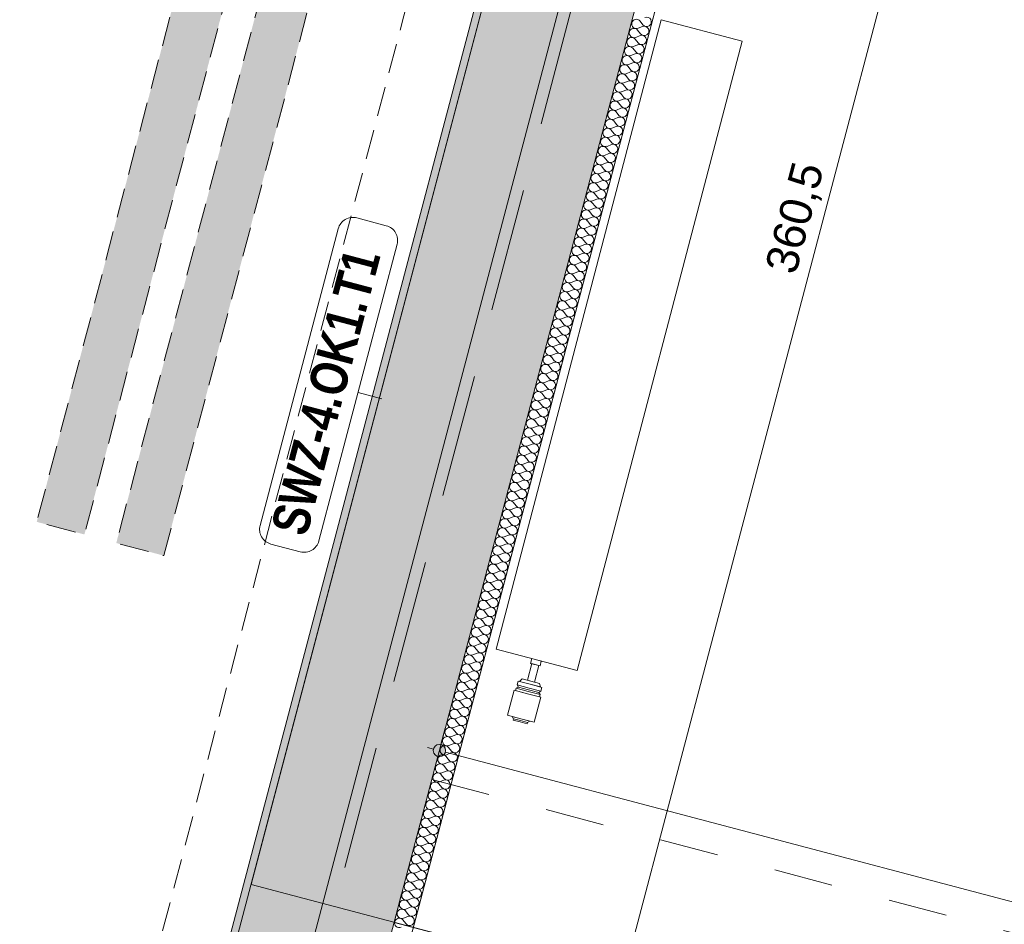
# Model space of a CAD drawing. Header units: millimetres. Extents: x -176817 to 18864955, y -12996033 to 201123.
# Tile 217 of 256: x 157671 to 159670, y 523 to 2358. Entities that reach past the tile are written whole.
import ezdxf
from ezdxf.enums import TextEntityAlignment as Align

# ---------------------------------------------------------------- set-up
doc = ezdxf.new("R2010")
doc.units = ezdxf.units.MM
doc.header["$MEASUREMENT"] = 0
for name, pattern in [('Przerywana', [240, 120, -120]), ('Przerywana długa', [390, 250, -140]), ('Przerywana gęsta', [90, 60, -30])]:
    doc.linetypes.add(name, pattern=pattern)
for name, color, linetype in [('210-A Strefy', 7, 'Continuous'), ('213-A Wymiarowanie wewnętrzne', 7, 'Continuous'), ('215-A Wymiarowanie wewnętrzne 1_50', 7, 'Continuous'), ('230-A Ściany wewnętrzne', 7, 'Continuous'), ('292-PPOŻ - Linie', 7, 'Continuous'), ('299- A Etykiety ścian', 7, 'Continuous'), ('330-W Wyposażenie', 7, 'Continuous'), ('410-K Osie', 7, 'Continuous'), ('450-K Belki', 7, 'Continuous'), ('460-K Stropy', 7, 'Continuous'), ('541-I CO grzejniki.2026.03.04', 7, 'Continuous'), ('842-G Opisy PW PZT', 7, 'Continuous')]:
    doc.layers.add(name, color=color, linetype=linetype)
doc.styles.add('STYL_AUTOMATYCZNY_4', font='arial.ttf')
doc.styles.add('STYL_AUTOMATYCZNY_6', font='ARIALN.TTF')
doc.styles.add('STYL_AUTOMATYCZNY_8', font='ARIALN.TTF')
doc.dimstyles.new('STYL_AUTOMATYCZNY__3', dxfattribs={"dimtxt": 64.999998, "dimasz": 47.5, "dimexe": 0.18, "dimexo": 0.0625, "dimgap": 0, "dimtad": 1, "dimdec": 1, "dimlfac": 0.1, "dimzin": 0, "dimdsep": 46, "dimtxsty": 'STYL_AUTOMATYCZNY_4', "dimblk": 'ARROWHEAD_11', "dimblk1": 'ARROWHEAD_11', "dimblk2": 'ARROWHEAD_11', "dimcen": 0.09, "dimclrd": 30, "dimclre": 30, "dimclrt": 30, "dimazin": 0, "dimtfac": 1, "dimtdec": 4, "dimtmove": 0, "dimatfit": 3, "dimfxl": 0, "dimtolj": 1, "dimtzin": 0, "dimarcsym": 0})

# ---------------------------------------------------------------- blocks, each defined once
blk = doc.blocks.new('Strop_11_2', base_point=(159006, 3881))
at = {"layer": '460-K Stropy', "color": 255, "linetype": 'Continuous', "lineweight": 0, "flags": 128}
blk.add_lwpolyline([(159006, 3881), (158141.1, 603.2), (161689.6, -333.1), (161638.6, -526.6), (164703.7, -1335.4), (167169.6, 8009.8), (162828.2, 9155.4), (162145.8, 6569.2), (161952.4, 6620.2), (161832.5, 6165.8), (162025.9, 6114.7), (161770.7, 5147.8), (161577.4, 5198.9), (161460, 4754.1), (161653.4, 4703.1), (161398.1, 3735.6), (161204.7, 3786.6), (161084.9, 3332.4)], close=True, dxfattribs=at)
blk = doc.blocks.new('Komunikacja pionowa - Klatka K2_K2.1_22_2', base_point=(161805.5, 392.7))
at = {"layer": '210-A Strefy', "color": 7, "linetype": 'Continuous', "lineweight": 0, "flags": 128}
blk.add_lwpolyline([(156560.1, -6720.8), (162806.3, -8369), (165520.2, 1913.9), (159273.5, 3562.2)], close=True, dxfattribs=at)
blk = doc.blocks.new('*X914')
at = {"layer": '230-A Ściany wewnętrzne', "color": 7, "linetype": 'Continuous', "lineweight": 0}
for p, q in [((158935.3, 2343.7), (158926.4, 2340.2)), ((158936.2, 2347.4), (158930.3, 2354.9)), ((158930.4, 2325.3), (158921.6, 2321.7)), ((158931.4, 2329), (158925.5, 2336.5)), ((158921.7, 2292.2), (158915.8, 2299.6)), ((158925.6, 2306.9), (158916.7, 2303.3)), ((158926.5, 2310.6), (158920.6, 2318.1)), ((158916.8, 2273.8), (158910.9, 2281.2)), ((158920.7, 2288.5), (158911.9, 2284.9)), ((158911.9, 2255.3), (158906, 2262.8)), ((158915.8, 2270.1), (158907, 2266.5)), ((158907.1, 2236.9), (158901.2, 2244.4)), ((158911, 2251.7), (158902.1, 2248.1)), ((158902.2, 2218.5), (158896.3, 2226)), ((158906.1, 2233.2), (158897.3, 2229.7)), ((158897.4, 2200.1), (158891.5, 2207.6)), ((158901.3, 2214.8), (158892.4, 2211.2)), ((158892.5, 2181.7), (158886.6, 2189.1)), ((158896.4, 2196.4), (158887.6, 2192.8)), ((158886.7, 2159.6), (158877.8, 2156)), ((158887.6, 2163.2), (158881.7, 2170.7)), ((158891.5, 2178), (158882.7, 2174.4)), ((158881.8, 2141.1), (158873, 2137.6)), ((158882.8, 2144.8), (158876.9, 2152.3)), ((158877, 2122.7), (158868.1, 2119.2)), ((158877.9, 2126.4), (158872, 2133.9)), ((158872.1, 2104.3), (158863.3, 2100.7)), ((158873.1, 2108), (158867.2, 2115.5)), ((158863.3, 2071.2), (158857.4, 2078.6)), ((158867.2, 2085.9), (158858.4, 2082.3)), ((158868.2, 2089.6), (158862.3, 2097)), ((158858.5, 2052.7), (158852.6, 2060.2)), ((158862.4, 2067.5), (158853.5, 2063.9)), ((158853.6, 2034.3), (158847.7, 2041.8)), ((158857.5, 2049.1), (158848.7, 2045.5)), ((158848.8, 2015.9), (158842.9, 2023.4)), ((158852.7, 2030.6), (158843.8, 2027.1)), ((158843.9, 1997.5), (158838, 2005)), ((158847.8, 2012.2), (158839, 2008.6)), ((158839, 1979.1), (158833.1, 1986.5)), ((158842.9, 1993.8), (158834.1, 1990.2)), ((158834.2, 1960.7), (158828.3, 1968.1)), ((158838.1, 1975.4), (158829.3, 1971.8)), ((158828.4, 1938.6), (158819.5, 1935)), ((158829.3, 1942.2), (158823.4, 1949.7)), ((158833.2, 1957), (158824.4, 1953.4)), ((158823.5, 1920.1), (158814.7, 1916.6)), ((158824.5, 1923.8), (158818.6, 1931.3)), ((158818.6, 1901.7), (158809.8, 1898.1)), ((158819.6, 1905.4), (158813.7, 1912.9)), ((158813.8, 1883.3), (158805, 1879.7)), ((158814.7, 1887), (158808.8, 1894.5)), ((158808.9, 1864.9), (158800.1, 1861.3)), ((158809.9, 1868.6), (158804, 1876)), ((158800.2, 1831.7), (158794.3, 1839.2)), ((158804.1, 1846.5), (158795.2, 1842.9)), ((158805, 1850.2), (158799.1, 1857.6)), ((158795.3, 1813.3), (158789.4, 1820.8)), ((158799.2, 1828.1), (158790.4, 1824.5)), ((158790.4, 1794.9), (158784.5, 1802.4)), ((158794.3, 1809.6), (158785.5, 1806.1)), ((158785.6, 1776.5), (158779.7, 1784)), ((158789.5, 1791.2), (158780.7, 1787.6)), ((158780.7, 1758.1), (158774.8, 1765.5)), ((158784.6, 1772.8), (158775.8, 1769.2)), ((158775.9, 1739.7), (158770, 1747.1)), ((158779.8, 1754.4), (158770.9, 1750.8)), ((158771, 1721.2), (158765.1, 1728.7)), ((158774.9, 1736), (158766.1, 1732.4)), ((158765.2, 1699.1), (158756.4, 1695.6)), ((158766.1, 1702.8), (158760.2, 1710.3)), ((158770, 1717.6), (158761.2, 1714)), ((158760.3, 1680.7), (158751.5, 1677.1)), ((158761.3, 1684.4), (158755.4, 1691.9)), ((158755.5, 1662.3), (158746.6, 1658.7)), ((158756.4, 1666), (158750.5, 1673.5)), ((158750.6, 1643.9), (158741.8, 1640.3)), ((158751.6, 1647.6), (158745.7, 1655)), ((158745.7, 1625.5), (158736.9, 1621.9)), ((158746.7, 1629.2), (158740.8, 1636.6)), ((158737, 1592.3), (158731.1, 1599.8)), ((158740.9, 1607), (158732.1, 1603.5)), ((158741.9, 1610.7), (158735.9, 1618.2)), ((158732.1, 1573.9), (158726.2, 1581.4)), ((158736, 1588.6), (158727.2, 1585.1)), ((158727.3, 1555.5), (158721.4, 1563)), ((158731.2, 1570.2), (158722.3, 1566.6)), ((158722.4, 1537.1), (158716.5, 1544.5)), ((158726.3, 1551.8), (158717.5, 1548.2)), ((158717.6, 1518.6), (158711.6, 1526.1)), ((158721.4, 1533.4), (158712.6, 1529.8)), ((158712.7, 1500.2), (158706.8, 1507.7)), ((158716.6, 1515), (158707.8, 1511.4)), ((158707.8, 1481.8), (158701.9, 1489.3)), ((158711.7, 1496.5), (158702.9, 1493)), ((158702, 1459.7), (158693.2, 1456.1)), ((158703, 1463.4), (158697.1, 1470.9)), ((158706.9, 1478.1), (158698, 1474.5)), ((158697.1, 1441.3), (158688.3, 1437.7)), ((158698.1, 1445), (158692.2, 1452.4)), ((158692.3, 1422.9), (158683.5, 1419.3)), ((158693.3, 1426.6), (158687.3, 1434)), ((158687.4, 1404.5), (158678.6, 1400.9)), ((158688.4, 1408.1), (158682.5, 1415.6)), ((158682.6, 1386), (158673.7, 1382.5)), ((158683.5, 1389.7), (158677.6, 1397.2)), ((158673.8, 1352.9), (158667.9, 1360.4)), ((158677.7, 1367.6), (158668.9, 1364)), ((158678.7, 1371.3), (158672.8, 1378.8)), ((158669, 1334.5), (158663, 1341.9)), ((158672.8, 1349.2), (158664, 1345.6)), ((158664.1, 1316.1), (158658.2, 1323.5)), ((158668, 1330.8), (158659.2, 1327.2)), ((158659.2, 1297.6), (158653.3, 1305.1)), ((158663.1, 1312.4), (158654.3, 1308.8)), ((158654.4, 1279.2), (158648.5, 1286.7)), ((158658.3, 1294), (158649.4, 1290.4)), ((158649.5, 1260.8), (158643.6, 1268.3)), ((158653.4, 1275.5), (158644.6, 1272)), ((158644.7, 1242.4), (158638.7, 1249.9)), ((158648.5, 1257.1), (158639.7, 1253.5)), ((158638.8, 1220.3), (158630, 1216.7)), ((158639.8, 1224), (158633.9, 1231.4)), ((158643.7, 1238.7), (158634.9, 1235.1)), ((158634, 1201.9), (158625.1, 1198.3)), ((158634.9, 1205.6), (158629, 1213)), ((158629.1, 1183.5), (158620.3, 1179.9)), ((158630.1, 1187.1), (158624.2, 1194.6)), ((158624.2, 1165), (158615.4, 1161.5)), ((158625.2, 1168.7), (158619.3, 1176.2)), ((158615.5, 1131.9), (158609.6, 1139.4)), ((158619.4, 1146.6), (158610.6, 1143)), ((158620.4, 1150.3), (158614.4, 1157.8)), ((158610.6, 1113.5), (158604.7, 1120.9)), ((158614.5, 1128.2), (158605.7, 1124.6)), ((158605.8, 1095.1), (158599.9, 1102.5)), ((158609.7, 1109.8), (158600.8, 1106.2)), ((158600.9, 1076.6), (158595, 1084.1)), ((158604.8, 1091.4), (158596, 1087.8)), ((158596.1, 1058.2), (158590.1, 1065.7)), ((158599.9, 1073), (158591.1, 1069.4)), ((158591.2, 1039.8), (158585.3, 1047.3)), ((158595.1, 1054.5), (158586.3, 1051)), ((158586.3, 1021.4), (158580.4, 1028.9)), ((158590.2, 1036.1), (158581.4, 1032.5)), ((158580.5, 999.3), (158571.7, 995.7)), ((158581.5, 1003), (158575.6, 1010.4)), ((158585.4, 1017.7), (158576.5, 1014.1)), ((158575.6, 980.9), (158566.8, 977.3)), ((158576.6, 984.5), (158570.7, 992)), ((158570.8, 962.4), (158562, 958.9)), ((158571.8, 966.1), (158565.8, 973.6)), ((158565.9, 944), (158557.1, 940.4)), ((158566.9, 947.7), (158561, 955.2)), ((158561.1, 925.6), (158552.2, 922)), ((158562, 929.3), (158556.1, 936.8)), ((158552.3, 892.5), (158546.4, 899.9)), ((158556.2, 907.2), (158547.4, 903.6)), ((158557.2, 910.9), (158551.3, 918.3)), ((158547.5, 874), (158541.5, 881.5)), ((158551.3, 888.8), (158542.5, 885.2)), ((158542.6, 855.6), (158536.7, 863.1)), ((158546.5, 870.4), (158537.7, 866.8)), ((158537.7, 837.2), (158531.8, 844.7)), ((158541.6, 851.9), (158532.8, 848.4)), ((158532.9, 818.8), (158527, 826.3)), ((158536.8, 833.5), (158527.9, 829.9)), ((158528, 800.4), (158522.1, 807.8)), ((158531.9, 815.1), (158523.1, 811.5)), ((158523.2, 782), (158517.2, 789.4)), ((158527, 796.7), (158518.2, 793.1)), ((158517.3, 759.9), (158508.5, 756.3)), ((158518.3, 763.5), (158512.4, 771)), ((158522.2, 778.3), (158513.4, 774.7)), ((158512.5, 741.4), (158503.6, 737.9)), ((158513.4, 745.1), (158507.5, 752.6)), ((158507.6, 723), (158498.8, 719.4)), ((158508.6, 726.7), (158502.7, 734.2)), ((158502.7, 704.6), (158493.9, 701)), ((158503.7, 708.3), (158497.8, 715.8)), ((158497.9, 686.2), (158489.1, 682.6)), ((158498.9, 689.9), (158492.9, 697.3)), ((158489.1, 653), (158483.2, 660.5)), ((158493, 667.8), (158484.2, 664.2)), ((158494, 671.5), (158488.1, 678.9)), ((158484.3, 634.6), (158478.4, 642.1)), ((158488.2, 649.4), (158479.3, 645.8)), ((158479.4, 616.2), (158473.5, 623.7)), ((158483.3, 630.9), (158474.5, 627.4)), ((158474.6, 597.8), (158468.7, 605.3)), ((158478.4, 612.5), (158469.6, 608.9)), ((158469.7, 579.4), (158463.8, 586.8)), ((158473.6, 594.1), (158464.8, 590.5)), ((158464.8, 561), (158458.9, 568.4)), ((158468.7, 575.7), (158459.9, 572.1)), ((158460, 542.5), (158454.1, 550)), ((158463.9, 557.3), (158455, 553.7)), ((158455.1, 524.1), (158449.2, 531.6)), ((158459, 538.9), (158450.2, 535.3))]:
    blk.add_line(p, q, dxfattribs=at)
for centre, start, end in [((158922.9, 2349), 38.3481, 165.218), ((158943.7, 2353.3), 218.3481, 112.0879), ((158918, 2330.6), 38.3481, 165.218), ((158922.9, 2349), 165.218, 292.0879), ((158938.9, 2334.9), 218.3481, 112.0879), ((158913.1, 2312.1), 38.3481, 165.218), ((158918, 2330.6), 165.218, 292.0879), ((158934, 2316.5), 218.3481, 112.0879), ((158908.3, 2293.7), 38.3481, 165.218), ((158913.1, 2312.1), 165.218, 292.0879), ((158929.1, 2298.1), 218.3481, 112.0879), ((158903.4, 2275.3), 38.3481, 165.218), ((158908.3, 2293.7), 165.218, 292.0879), ((158924.3, 2279.7), 218.3481, 112.0879), ((158898.6, 2256.9), 165.218, 292.0879), ((158898.6, 2256.9), 38.3481, 165.218), ((158903.4, 2275.3), 165.218, 292.0879), ((158919.4, 2261.2), 218.3481, 112.0879), ((158893.7, 2238.5), 165.218, 292.0879), ((158893.7, 2238.5), 38.3481, 165.218), ((158914.6, 2242.8), 218.3481, 112.0879), ((158888.8, 2220.1), 165.218, 292.0879), ((158888.8, 2220.1), 38.3481, 165.218), ((158909.7, 2224.4), 218.3481, 112.0879), ((158884, 2201.6), 165.218, 292.0879), ((158884, 2201.6), 38.3481, 165.218), ((158904.8, 2206), 218.3481, 112.0879), ((158879.1, 2183.2), 165.218, 292.0879), ((158879.1, 2183.2), 38.3481, 165.218), ((158895.1, 2169.2), 218.3481, 112.0879), ((158900, 2187.6), 218.3481, 112.0879), ((158874.3, 2164.8), 165.218, 292.0879), ((158874.3, 2164.8), 38.3481, 165.218), ((158890.3, 2150.7), 218.3481, 112.0879), ((158869.4, 2146.4), 165.218, 292.0879), ((158869.4, 2146.4), 38.3481, 165.218), ((158885.4, 2132.3), 218.3481, 112.0879), ((158859.7, 2109.6), 38.3481, 165.218), ((158864.5, 2128), 165.218, 292.0879), ((158864.5, 2128), 38.3481, 165.218), ((158880.5, 2113.9), 218.3481, 112.0879), ((158854.8, 2091.1), 38.3481, 165.218), ((158859.7, 2109.6), 165.218, 292.0879), ((158875.7, 2095.5), 218.3481, 112.0879), ((158850, 2072.7), 38.3481, 165.218), ((158854.8, 2091.1), 165.218, 292.0879), ((158870.8, 2077.1), 218.3481, 112.0879), ((158845.1, 2054.3), 38.3481, 165.218), ((158850, 2072.7), 165.218, 292.0879), ((158866, 2058.7), 218.3481, 112.0879), ((158840.2, 2035.9), 38.3481, 165.218), ((158845.1, 2054.3), 165.218, 292.0879), ((158861.1, 2040.2), 218.3481, 112.0879), ((158835.4, 2017.5), 165.218, 292.0879), ((158835.4, 2017.5), 38.3481, 165.218), ((158840.2, 2035.9), 165.218, 292.0879), ((158856.2, 2021.8), 218.3481, 112.0879), ((158830.5, 1999.1), 165.218, 292.0879), ((158830.5, 1999.1), 38.3481, 165.218), ((158851.4, 2003.4), 218.3481, 112.0879), ((158825.7, 1980.6), 165.218, 292.0879), ((158825.7, 1980.6), 38.3481, 165.218), ((158846.5, 1985), 218.3481, 112.0879), ((158820.8, 1962.2), 165.218, 292.0879), ((158820.8, 1962.2), 38.3481, 165.218), ((158841.7, 1966.6), 218.3481, 112.0879), ((158815.9, 1943.8), 165.218, 292.0879), ((158815.9, 1943.8), 38.3481, 165.218), ((158831.9, 1929.7), 218.3481, 112.0879), ((158836.8, 1948.2), 218.3481, 112.0879), ((158811.1, 1925.4), 165.218, 292.0879), ((158811.1, 1925.4), 38.3481, 165.218), ((158827.1, 1911.3), 218.3481, 112.0879), ((158806.2, 1907), 165.218, 292.0879), ((158806.2, 1907), 38.3481, 165.218), ((158822.2, 1892.9), 218.3481, 112.0879), ((158796.5, 1870.1), 38.3481, 165.218), ((158801.4, 1888.6), 165.218, 292.0879), ((158801.4, 1888.6), 38.3481, 165.218), ((158817.4, 1874.5), 218.3481, 112.0879), ((158791.7, 1851.7), 38.3481, 165.218), ((158796.5, 1870.1), 165.218, 292.0879), ((158812.5, 1856.1), 218.3481, 112.0879), ((158786.8, 1833.3), 38.3481, 165.218), ((158791.7, 1851.7), 165.218, 292.0879), ((158807.6, 1837.6), 218.3481, 112.0879), ((158781.9, 1814.9), 38.3481, 165.218), ((158786.8, 1833.3), 165.218, 292.0879), ((158802.8, 1819.2), 218.3481, 112.0879), ((158777.1, 1796.5), 165.218, 292.0879), ((158777.1, 1796.5), 38.3481, 165.218), ((158781.9, 1814.9), 165.218, 292.0879), ((158797.9, 1800.8), 218.3481, 112.0879), ((158772.2, 1778), 165.218, 292.0879), ((158772.2, 1778), 38.3481, 165.218), ((158793.1, 1782.4), 218.3481, 112.0879), ((158767.4, 1759.6), 165.218, 292.0879), ((158767.4, 1759.6), 38.3481, 165.218), ((158788.2, 1764), 218.3481, 112.0879), ((158762.5, 1741.2), 165.218, 292.0879), ((158762.5, 1741.2), 38.3481, 165.218), ((158783.3, 1745.6), 218.3481, 112.0879), ((158757.6, 1722.8), 165.218, 292.0879), ((158757.6, 1722.8), 38.3481, 165.218), ((158778.5, 1727.1), 218.3481, 112.0879), ((158752.8, 1704.4), 165.218, 292.0879), ((158752.8, 1704.4), 38.3481, 165.218), ((158768.8, 1690.3), 218.3481, 112.0879), ((158773.6, 1708.7), 218.3481, 112.0879), ((158747.9, 1686), 165.218, 292.0879), ((158747.9, 1686), 38.3481, 165.218), ((158763.9, 1671.9), 218.3481, 112.0879), ((158738.2, 1649.1), 38.3481, 165.218), ((158743.1, 1667.5), 165.218, 292.0879), ((158743.1, 1667.5), 38.3481, 165.218), ((158759, 1653.5), 218.3481, 112.0879), ((158733.3, 1630.7), 38.3481, 165.218), ((158738.2, 1649.1), 165.218, 292.0879), ((158754.2, 1635.1), 218.3481, 112.0879), ((158728.5, 1612.3), 38.3481, 165.218), ((158733.3, 1630.7), 165.218, 292.0879), ((158749.3, 1616.6), 218.3481, 112.0879), ((158723.6, 1593.9), 38.3481, 165.218), ((158728.5, 1612.3), 165.218, 292.0879), ((158744.5, 1598.2), 218.3481, 112.0879), ((158718.8, 1575.5), 38.3481, 165.218), ((158723.6, 1593.9), 165.218, 292.0879), ((158739.6, 1579.8), 218.3481, 112.0879), ((158713.9, 1557), 165.218, 292.0879), ((158713.9, 1557), 38.3481, 165.218), ((158718.8, 1575.5), 165.218, 292.0879), ((158734.7, 1561.4), 218.3481, 112.0879), ((158709, 1538.6), 165.218, 292.0879), ((158709, 1538.6), 38.3481, 165.218), ((158729.9, 1543), 218.3481, 112.0879), ((158704.2, 1520.2), 165.218, 292.0879), ((158704.2, 1520.2), 38.3481, 165.218), ((158725, 1524.6), 218.3481, 112.0879), ((158699.3, 1501.8), 165.218, 292.0879), ((158699.3, 1501.8), 38.3481, 165.218), ((158720.2, 1506.1), 218.3481, 112.0879), ((158694.5, 1483.4), 165.218, 292.0879), ((158694.5, 1483.4), 38.3481, 165.218), ((158710.4, 1469.3), 218.3481, 112.0879), ((158715.3, 1487.7), 218.3481, 112.0879), ((158689.6, 1465), 165.218, 292.0879), ((158689.6, 1465), 38.3481, 165.218), ((158705.6, 1450.9), 218.3481, 112.0879), ((158684.7, 1446.5), 165.218, 292.0879), ((158684.7, 1446.5), 38.3481, 165.218), ((158700.7, 1432.5), 218.3481, 112.0879), ((158675, 1409.7), 38.3481, 165.218), ((158679.9, 1428.1), 165.218, 292.0879), ((158679.9, 1428.1), 38.3481, 165.218), ((158695.9, 1414.1), 218.3481, 112.0879), ((158670.2, 1391.3), 38.3481, 165.218), ((158675, 1409.7), 165.218, 292.0879), ((158691, 1395.6), 218.3481, 112.0879), ((158665.3, 1372.9), 38.3481, 165.218), ((158670.2, 1391.3), 165.218, 292.0879), ((158686.1, 1377.2), 218.3481, 112.0879), ((158660.4, 1354.5), 38.3481, 165.218), ((158665.3, 1372.9), 165.218, 292.0879), ((158681.3, 1358.8), 218.3481, 112.0879), ((158655.6, 1336), 38.3481, 165.218), ((158660.4, 1354.5), 165.218, 292.0879), ((158676.4, 1340.4), 218.3481, 112.0879), ((158650.7, 1317.6), 165.218, 292.0879), ((158650.7, 1317.6), 38.3481, 165.218), ((158655.6, 1336), 165.218, 292.0879), ((158671.6, 1322), 218.3481, 112.0879), ((158645.9, 1299.2), 165.218, 292.0879), ((158645.9, 1299.2), 38.3481, 165.218), ((158666.7, 1303.5), 218.3481, 112.0879), ((158641, 1280.8), 165.218, 292.0879), ((158641, 1280.8), 38.3481, 165.218), ((158661.8, 1285.1), 218.3481, 112.0879), ((158636.1, 1262.4), 165.218, 292.0879), ((158636.1, 1262.4), 38.3481, 165.218), ((158657, 1266.7), 218.3481, 112.0879), ((158631.3, 1243.9), 165.218, 292.0879), ((158631.3, 1243.9), 38.3481, 165.218), ((158647.3, 1229.9), 218.3481, 112.0879), ((158652.1, 1248.3), 218.3481, 112.0879), ((158626.4, 1225.5), 165.218, 292.0879), ((158626.4, 1225.5), 38.3481, 165.218), ((158642.4, 1211.5), 218.3481, 112.0879), ((158621.6, 1207.1), 165.218, 292.0879), ((158621.6, 1207.1), 38.3481, 165.218), ((158637.5, 1193), 218.3481, 112.0879), ((158611.8, 1170.3), 38.3481, 165.218), ((158616.7, 1188.7), 165.218, 292.0879), ((158616.7, 1188.7), 38.3481, 165.218), ((158632.7, 1174.6), 218.3481, 112.0879), ((158607, 1151.9), 38.3481, 165.218), ((158611.8, 1170.3), 165.218, 292.0879), ((158627.8, 1156.2), 218.3481, 112.0879), ((158602.1, 1133.4), 38.3481, 165.218), ((158607, 1151.9), 165.218, 292.0879), ((158623, 1137.8), 218.3481, 112.0879), ((158597.3, 1115), 38.3481, 165.218), ((158602.1, 1133.4), 165.218, 292.0879), ((158618.1, 1119.4), 218.3481, 112.0879), ((158592.4, 1096.6), 38.3481, 165.218), ((158597.3, 1115), 165.218, 292.0879), ((158613.2, 1101), 218.3481, 112.0879), ((158587.5, 1078.2), 165.218, 292.0879), ((158587.5, 1078.2), 38.3481, 165.218), ((158592.4, 1096.6), 165.218, 292.0879), ((158608.4, 1082.5), 218.3481, 112.0879), ((158582.7, 1059.8), 165.218, 292.0879), ((158582.7, 1059.8), 38.3481, 165.218), ((158603.5, 1064.1), 218.3481, 112.0879), ((158577.8, 1041.4), 165.218, 292.0879), ((158577.8, 1041.4), 38.3481, 165.218), ((158598.7, 1045.7), 218.3481, 112.0879), ((158573, 1022.9), 165.218, 292.0879), ((158573, 1022.9), 38.3481, 165.218), ((158593.8, 1027.3), 218.3481, 112.0879), ((158568.1, 1004.5), 165.218, 292.0879), ((158568.1, 1004.5), 38.3481, 165.218), ((158584.1, 990.5), 218.3481, 112.0879), ((158588.9, 1008.9), 218.3481, 112.0879), ((158563.2, 986.1), 165.218, 292.0879), ((158563.2, 986.1), 38.3481, 165.218), ((158579.2, 972), 218.3481, 112.0879), ((158558.4, 967.7), 165.218, 292.0879), ((158558.4, 967.7), 38.3481, 165.218), ((158574.4, 953.6), 218.3481, 112.0879), ((158548.7, 930.9), 38.3481, 165.218), ((158553.5, 949.3), 165.218, 292.0879), ((158553.5, 949.3), 38.3481, 165.218), ((158569.5, 935.2), 218.3481, 112.0879), ((158543.8, 912.4), 38.3481, 165.218), ((158548.7, 930.9), 165.218, 292.0879), ((158564.6, 916.8), 218.3481, 112.0879), ((158538.9, 894), 38.3481, 165.218), ((158543.8, 912.4), 165.218, 292.0879), ((158559.8, 898.4), 218.3481, 112.0879), ((158534.1, 875.6), 38.3481, 165.218), ((158538.9, 894), 165.218, 292.0879), ((158554.9, 880), 218.3481, 112.0879), ((158529.2, 857.2), 165.218, 292.0879), ((158529.2, 857.2), 38.3481, 165.218), ((158534.1, 875.6), 165.218, 292.0879), ((158550.1, 861.5), 218.3481, 112.0879), ((158524.4, 838.8), 165.218, 292.0879), ((158524.4, 838.8), 38.3481, 165.218), ((158545.2, 843.1), 218.3481, 112.0879), ((158519.5, 820.4), 165.218, 292.0879), ((158519.5, 820.4), 38.3481, 165.218), ((158540.3, 824.7), 218.3481, 112.0879), ((158514.6, 801.9), 165.218, 292.0879), ((158514.6, 801.9), 38.3481, 165.218), ((158535.5, 806.3), 218.3481, 112.0879), ((158509.8, 783.5), 165.218, 292.0879), ((158509.8, 783.5), 38.3481, 165.218), ((158530.6, 787.9), 218.3481, 112.0879), ((158504.9, 765.1), 165.218, 292.0879), ((158504.9, 765.1), 38.3481, 165.218), ((158520.9, 751), 218.3481, 112.0879), ((158525.8, 769.5), 218.3481, 112.0879), ((158500.1, 746.7), 165.218, 292.0879), ((158500.1, 746.7), 38.3481, 165.218), ((158516, 732.6), 218.3481, 112.0879), ((158495.2, 728.3), 165.218, 292.0879), ((158495.2, 728.3), 38.3481, 165.218), ((158511.2, 714.2), 218.3481, 112.0879), ((158485.5, 691.4), 38.3481, 165.218), ((158490.3, 709.8), 165.218, 292.0879), ((158490.3, 709.8), 38.3481, 165.218), ((158506.3, 695.8), 218.3481, 112.0879), ((158480.6, 673), 38.3481, 165.218), ((158485.5, 691.4), 165.218, 292.0879), ((158501.5, 677.4), 218.3481, 112.0879), ((158475.8, 654.6), 38.3481, 165.218), ((158480.6, 673), 165.218, 292.0879), ((158496.6, 658.9), 218.3481, 112.0879), ((158470.9, 636.2), 38.3481, 165.218), ((158475.8, 654.6), 165.218, 292.0879), ((158491.7, 640.5), 218.3481, 112.0879), ((158466, 617.8), 165.218, 292.0879), ((158466, 617.8), 38.3481, 165.218), ((158470.9, 636.2), 165.218, 292.0879), ((158486.9, 622.1), 218.3481, 112.0879), ((158461.2, 599.3), 165.218, 292.0879), ((158461.2, 599.3), 38.3481, 165.218), ((158482, 603.7), 218.3481, 112.0879), ((158456.3, 580.9), 165.218, 292.0879), ((158456.3, 580.9), 38.3481, 165.218), ((158477.2, 585.3), 218.3481, 112.0879), ((158451.5, 562.5), 165.218, 292.0879), ((158451.5, 562.5), 38.3481, 165.218), ((158472.3, 566.9), 218.3481, 112.0879), ((158446.6, 544.1), 165.218, 292.0879), ((158446.6, 544.1), 38.3481, 165.218), ((158467.4, 548.4), 218.3481, 112.0879), ((158441.7, 525.7), 165.218, 292.0879), ((158441.7, 525.7), 38.3481, 165.218), ((158462.6, 530), 218.3481, 112.0879)]:
    blk.add_arc(centre, 9.52, start, end, dxfattribs=at)
blk = doc.blocks.new('Ściana_29_2', base_point=(156334.3, -6831.9))
at = {"layer": '230-A Ściany wewnętrzne', "linetype": 'Continuous', "lineweight": 0, "true_color": 0x000000}
h = blk.add_hatch(dxfattribs=at)
h.set_pattern_fill('Tynk_0002', color=18, style=0, pattern_type=2)
h.set_pattern_definition([(0, (0, 0), (0, 86.60254), [0, -50]), (0, (25, 43.3), (0, 86.60254), [0, -50])])
h.paths.add_polyline_path([(156227.5, -6648.6), (158934.6, 3610.3), (158920.1, 3614.1), (156213, -6644.8)])
h = blk.add_hatch(dxfattribs=at)
h.set_pattern_fill('Beton_zbrojony_0002', color=18, style=0, pattern_type=2)
h.set_pattern_definition([(45, (0, 0), (-49.497475, 49.497475), []), (45, (-24.75, 24.75), (-49.497475, 49.497475), [52.5, -17.5])])
h.paths.add_polyline_path([(156517.6, -6725.1), (159224.7, 3533.7), (158934.6, 3610.3), (156227.5, -6648.6)])
at = {"layer": '230-A Ściany wewnętrzne', "color": 7, "linetype": 'Continuous', "lineweight": 0}
for p, q in [((158934.6, 3610.3), (156227.5, -6648.6)), ((156517.6, -6725.1), (159224.7, 3533.7))]:
    blk.add_line(p, q, dxfattribs=at)
at = {"layer": '230-A Ściany wewnętrzne', "color": 7, "linetype": 'Continuous', "lineweight": 0, "flags": 128}
for points in [[(158920.1, 3614.1), (156408.6, -5903.4)], [(156751.9, -5994), (159263.3, 3523.5)]]:
    blk.add_lwpolyline(points, dxfattribs=at)
at = {"layer": '230-A Ściany wewnętrzne', "color": 7, "lineweight": 0}
blk.add_blockref('*X914', (0, 0), dxfattribs=at)
blk = doc.blocks.new('Belka_190_2', base_point=(158469.4, 671.7))
at = {"layer": '450-K Belki', "color": 39, "linetype": 'Przerywana', "lineweight": 0, "true_color": 0x573938, "flags": 128}
for points in [[(158507.7, 816.7), (158431.1, 526.7)], [(158507.7, 816.7), (164831.2, -851.8)], [(158431.1, 526.7), (164754.7, -1141.9)]]:
    blk.add_lwpolyline(points, dxfattribs=at)
blk = doc.blocks.new('*D3236')
at = {"layer": '213-A Wymiarowanie wewnętrzne', "linetype": 'Continuous', "lineweight": 200}
for points in [[(157879.4, 9304.8), (157880.3, 9300), (157883, 9295.9), (157887.1, 9293.2), (157891.9, 9292.3), (157896.7, 9293.2), (157900.7, 9295.9), (157903.4, 9300), (157904.4, 9304.8), (157903.4, 9309.6), (157900.7, 9313.6), (157896.7, 9316.3), (157891.9, 9317.3), (157887.1, 9316.3), (157883, 9313.6), (157880.3, 9309.6)], [(153911.9, -5730.6), (153912.9, -5735.4), (153915.6, -5739.4), (153919.6, -5742.1), (153924.4, -5743.1), (153929.2, -5742.1), (153933.3, -5739.4), (153936, -5735.4), (153936.9, -5730.6), (153936, -5725.8), (153933.3, -5721.7), (153929.2, -5719), (153924.4, -5718.1), (153919.6, -5719), (153915.6, -5721.7), (153912.9, -5725.8)]]:
    blk.add_hatch(color=30, dxfattribs=at).paths.add_polyline_path(points)
at = {"layer": '213-A Wymiarowanie wewnętrzne', "color": 30, "linetype": 'Continuous', "lineweight": 0}
for p, q in [((157846.6, 9316.7), (157879.8, 9308)), ((157888.7, 9292.7), (153927.6, -5718.5)), ((157904, 9301.6), (157937.2, 9292.8))]:
    blk.add_line(p, q, dxfattribs=at)
blk.add_circle((157891.9, 9304.8), 12.5, dxfattribs=at)
at = {"layer": '213-A Wymiarowanie wewnętrzne', "color": 30, "lineweight": 200, "insert": (155867.1, 1682.6), "char_height": 65, "attachment_point": 7, "rotation": 75.218, "style": 'STYL_AUTOMATYCZNY_4'}
blk.add_mtext('\\A1;{\\pql;\\fArial|b0|i0|c238|p0;\\W1.000000;1\xa0555}', dxfattribs=at)
blk = doc.blocks.new('ARROWHEAD_11')
at = {"color": 0, "linetype": 'Continuous', "lineweight": 0}
blk.add_line((0, 0), (-1, 0), dxfattribs=at)
at = {"color": 0, "linetype": 'Continuous', "lineweight": 0, "const_width": 0.25, "flags": 128}
blk.add_lwpolyline([(-0.125, 0, 1), (0.125, 0, 1)], format="xyb", close=True, dxfattribs=at)
blk = doc.blocks.new('*D3241')
at = {"layer": '213-A Wymiarowanie wewnętrzne', "linetype": 'Continuous', "lineweight": 200}
for points in [[(159746.1, 3682.4), (159747, 3677.6), (159749.7, 3673.6), (159753.8, 3670.9), (159758.6, 3669.9), (159763.3, 3670.9), (159767.4, 3673.6), (159770.1, 3677.6), (159771.1, 3682.4), (159770.1, 3687.2), (159767.4, 3691.3), (159763.3, 3694), (159758.6, 3694.9), (159753.8, 3694), (159749.7, 3691.3), (159747, 3687.2)], [(158826.3, 196.7), (158827.2, 192), (158829.9, 187.9), (158834, 185.2), (158838.8, 184.2), (158843.6, 185.2), (158847.6, 187.9), (158850.3, 192), (158851.3, 196.7), (158850.3, 201.5), (158847.6, 205.6), (158843.6, 208.3), (158838.8, 209.2), (158834, 208.3), (158829.9, 205.6), (158827.2, 201.5)]]:
    blk.add_hatch(color=30, dxfattribs=at).paths.add_polyline_path(points)
at = {"layer": '213-A Wymiarowanie wewnętrzne', "color": 30, "linetype": 'Continuous', "lineweight": 0}
for p, q in [((159746.5, 3685.6), (159713.2, 3694.4)), ((159803.9, 3670.5), (159770.6, 3679.2)), ((158842, 208.8), (159755.4, 3670.3))]:
    blk.add_line(p, q, dxfattribs=at)
blk.add_circle((159758.6, 3682.4), 12.5, dxfattribs=at)
at = {"layer": '213-A Wymiarowanie wewnętrzne', "color": 30, "lineweight": 200, "insert": (159257.6, 1835), "char_height": 65, "attachment_point": 7, "rotation": 75.218, "style": 'STYL_AUTOMATYCZNY_4'}
blk.add_mtext('\\A1;{\\pql;\\fArial|b0|i0|c238|p0;\\W1.000000;360,5}', dxfattribs=at)
blk = doc.blocks.new('*D3836')
at = {"layer": '215-A Wymiarowanie wewnętrzne 1_50', "linetype": 'Continuous', "lineweight": 200}
for points in [[(158510.6, 875.1), (158511.6, 870.3), (158514.3, 866.3), (158518.3, 863.6), (158523.1, 862.6), (158527.9, 863.6), (158532, 866.3), (158534.7, 870.3), (158535.6, 875.1), (158534.7, 879.9), (158532, 884), (158527.9, 886.7), (158523.1, 887.6), (158518.3, 886.7), (158514.3, 884), (158511.6, 879.9)], [(161575.7, 66.3), (161576.6, 61.5), (161579.3, 57.5), (161583.4, 54.8), (161588.2, 53.8), (161593, 54.8), (161597, 57.5), (161599.7, 61.5), (161600.7, 66.3), (161599.7, 71.1), (161597, 75.2), (161593, 77.9), (161588.2, 78.8), (161583.4, 77.9), (161579.3, 75.2), (161576.6, 71.1)]]:
    blk.add_hatch(color=30, dxfattribs=at).paths.add_polyline_path(points)
at = {"layer": '215-A Wymiarowanie wewnętrzne 1_50', "color": 30, "linetype": 'Continuous', "lineweight": 0}
for p, q in [((158526.3, 887.2), (158535.1, 920.4)), ((158498.9, 881.5), (158511, 878.3)), ((158511.2, 829.8), (158519.9, 863)), ((158535.2, 871.9), (161576.1, 69.5)), ((161591.4, 78.4), (161600.1, 111.6)), ((161576.2, 21), (161585, 54.2))]:
    blk.add_line(p, q, dxfattribs=at)
for centre in [(158523.1, 875.1), (161588.2, 66.3)]:
    blk.add_circle(centre, 12.5, dxfattribs=at)
at = {"layer": '215-A Wymiarowanie wewnętrzne 1_50', "color": 30, "lineweight": 200, "insert": (159987.1, 502.3), "char_height": 65, "attachment_point": 7, "rotation": 345.218, "style": 'STYL_AUTOMATYCZNY_4'}
blk.add_mtext('\\A1;{\\pql;\\fArial|b0|i0|c238|p0;\\W1.000000;317}', dxfattribs=at)
blk = doc.blocks.new('Etykieta_25_2', base_point=(158406.2, 1588.4))
at = {"layer": '299- A Etykiety ścian', "color": 5, "linetype": 'Continuous', "lineweight": 0}
blk.add_line((158406.2, 1588.4), (158357.9, 1601.2), dxfattribs=at)
at = {"layer": '299- A Etykiety ścian', "color": 5, "linetype": 'Continuous', "lineweight": 0, "flags": 128}
blk.add_lwpolyline([(158437.3, 1902.1, 0.414214), (158415.3, 1939.8), (158355.6, 1955.6, 0.414214), (158317.8, 1933.6), (158159.1, 1331.8, 0.414214), (158181, 1294.1), (158240.8, 1278.3, 0.414214), (158278.5, 1300.3)], format="xyb", close=True, dxfattribs=at)
at = {"layer": '299- A Etykiety ścian', "color": 7, "lineweight": 0, "insert": (158180.5, 1326.1), "char_height": 75, "attachment_point": 1, "rotation": 75.218, "style": 'STYL_AUTOMATYCZNY_6'}
blk.add_mtext('\\A1;{\\pql;\\pt0,1000;\\fArial Narrow|b1|i0|c238|p0;\\W1.000000;SWZ-4.OK1.T1\\fArial Narrow|b1|i0|c238|p0;\\W1.000000;\\A1{\\H.66x;\\S^  ;}\\fArial Narrow|b1|i0|c238|p0;\\W1.000000;\\fArial Narrow|b1|i0|c238|p0;\\W1.000000;\\A1{\\H.66x;\\S^  ;}\\fArial Narrow|b1|i0|c238|p0;\\W1.000000; \\fArial Narrow|b1|i0|c238|p0;\\W1.000000;\\fArial Narrow|b1|i0|c238|p0;\\W1.000000;\\fArial Narrow|b1|i0|c238|p0;\\W1.000000;\\fArial Narrow|b1|i0|c238|p0;\\W1.000000;\\fArial Narrow|b1|i0|c238|p0;\\W1.000000;\\fArial Narrow|b1|i0|c238|p0;\\W1.000000;\\fArial Narrow|b1|i0|c238|p0;\\W1.000000;\\fArial Narrow|b1|i0|c238|p0;\\W1.000000;\\fArial Narrow|b1|i0|c238|p0;\\W1.000000;\\fArial Narrow|b1|i0|c238|p0;\\W1.000000;\\fArial Narrow|b1|i0|c238|p0;\\W1.000000;\\fArial Narrow|b1|i0|c238|p0;\\W1.000000;\\fArial Narrow|b1|i0|c238|p0;\\W1.000000;\\fArial Narrow|b1|i0|c238|p0;\\W1.000000;\\fArial Narrow|b1|i0|c238|p0;\\W1.000000;\\fArial Narrow|b1|i0|c238|p0;\\W1.000000;\\fArial Narrow|b1|i0|c238|p0;\\W1.000000;\\fArial Narrow|b1|i0|c238|p0;\\W1.000000;\\fArial Narrow|b1|i0|c238|p0;\\W1.000000;\\fArial Narrow|b1|i0|c238|p0;\\W1.000000;\\fArial Narrow|b1|i0|c238|p0;\\W1.000000;\\fArial Narrow|b1|i0|c238|p0;\\W1.000000;\\fArial Narrow|b1|i0|c238|p0;\\W1.000000;\\fArial Narrow|b1|i0|c238|p0;\\W1.000000;\\fArial Narrow|b1|i0|c238|p0;\\W1.000000;\\fArial Narrow|b1|i0|c238|p0;\\W1.000000;\\fArial Narrow|b1|i0|c238|p0;\\W1.000000;\\fArial Narrow|b1|i0|c238|p0;\\W1.000000;\\fArial Narrow|b1|i0|c238|p0;\\W1.000000;\\fArial Narrow|b1|i0|c238|p0;\\W1.000000;\\fArial Narrow|b1|i0|c238|p0;\\W1.000000;\\fArial Narrow|b1|i0|c238|p0;\\W1.000000;\\fArial Narrow|b1|i0|c238|p0;\\W1.000000;\\fArial Narrow|b1|i0|c238|p0;\\W1.000000;\\fArial Narrow|b1|i0|c238|p0;\\W1.000000;\\fArial Narrow|b1|i0|c238|p0;\\W1.000000;\\fArial Narrow|b1|i0|c238|p0;\\W1.000000;\\fArial Narrow|b1|i0|c238|p0;\\W1.000000;\\fArial Narrow|b1|i0|c238|p0;\\W1.000000;\\fArial Narrow|b1|i0|c238|p0;\\W1.000000;\\fArial Narrow|b1|i0|c238|p0;\\W1.000000;\\fArial Narrow|b1|i0|c238|p0;\\W1.000000;\\fArial Narrow|b1|i0|c238|p0;\\W1.000000;}', dxfattribs=at)
blk = doc.blocks.new('Standardowy znacznik osi[637]_2', base_point=(176872.4, 70903.1))
at = {"layer": '410-K Osie', "color": 5, "linetype": 'Przerywana długa', "lineweight": 0}
blk.add_line((176107, 68002.4), (155080.9, -11679.8), dxfattribs=at)
at = {"layer": '410-K Osie', "color": 7, "lineweight": 0, "style": 'STYL_AUTOMATYCZNY_8'}
for tag, p in [('AC_MarkerText_1_0', (176925.3, 71072.7)), ('AC_MarkerText_1_1', (154304.6, -14652.6))]:
    blk.add_attdef(tag, text='', height=100, rotation=345.218, dxfattribs=at).set_placement(p, align=Align.TOP_CENTER)

msp = doc.modelspace()

# ---------------------------------------------------------------- hatches: boundary and pattern name
at = {"layer": '330-W Wyposażenie', "linetype": 'Continuous', "lineweight": 0, "true_color": 0x7f7f7f}
for points in [[(159994.84, 10013.22), (160091.53, 9987.71), (157802.64, 1313.56), (157705.95, 1339.07)], [(160152.86, 9957.56), (160249.55, 9932.05), (157964, 1270.52), (157867.31, 1296.04)]]:
    msp.add_hatch(color=8, dxfattribs=at).paths.add_polyline_path(points)

# ---------------------------------------------------------------- linework, layer by layer
at = {"layer": '210-A Strefy', "color": 214, "linetype": 'Continuous', "lineweight": 0, "flags": 128}
msp.add_lwpolyline([(156560.11, -6720.83), (162806.3, -8369.04), (165520.18, 1913.86), (159273.54, 3562.19)], close=True, dxfattribs=at)
at = {"layer": '292-PPOŻ - Linie', "color": 1, "lineweight": 0}
msp.add_lwpolyline([(156372.57, -6686.86), (160690.84, 9677.99), (186444.32, 2882.3), (182126.05, -13482.55)], dxfattribs=at)
at = {"layer": '330-W Wyposażenie', "color": 7, "linetype": 'Przerywana gęsta', "lineweight": 0, "flags": 128}
for points in [[(159994.84, 10013.22), (160091.53, 9987.71), (157802.64, 1313.56), (157705.95, 1339.07)], [(160152.86, 9957.56), (160249.55, 9932.05), (157964, 1270.52), (157867.31, 1296.04)]]:
    msp.add_lwpolyline(points, close=True, dxfattribs=at)
at = {"layer": '541-I CO grzejniki.2026.03.04', "color": 8, "linetype": 'Continuous', "lineweight": 0}
for p, q in [((158973.28, 2357.38), (158638.1, 1080.65)), ((158638.1, 1080.65), (158973.28, 2357.38)), ((159137.71, 2314.22), (158973.28, 2357.38)), ((158973.28, 2357.38), (159137.71, 2314.22)), ((158802.53, 1037.48), (159137.71, 2314.22)), ((159137.71, 2314.22), (158802.53, 1037.48)), ((158638.1, 1080.65), (158802.53, 1037.48)), ((158802.53, 1037.48), (158638.1, 1080.65)), ((158710.64, 1061.6), (158708.15, 1052.12)), ((158710.64, 1061.6), (158708.15, 1052.12)), ((158729.99, 1056.53), (158710.64, 1061.6)), ((158710.64, 1061.6), (158729.99, 1056.53)), ((158710.57, 1051.49), (158701.71, 1017.73)), ((158727.5, 1047.04), (158708.15, 1052.12)), ((158708.15, 1052.12), (158727.5, 1047.04)), ((158717.82, 1049.58), (158710.57, 1051.49)), ((158716.22, 1013.92), (158725.08, 1047.68)), ((158725.08, 1047.68), (158717.82, 1049.58)), ((158727.5, 1047.04), (158729.99, 1056.53)), ((158729.99, 1056.53), (158727.5, 1047.04)), ((158691.17, 1020.49), (158685.97, 1015.24)), ((158708.75, 1015.88), (158691.17, 1020.49)), ((158679.14, 1001.58), (158677.87, 996.74)), ((158683.46, 1004.1), (158679.14, 1001.58)), ((158703.32, 995.23), (158679.14, 1001.58)), ((158682.94, 1016.04), (158680.94, 1008.41)), ((158680.94, 1008.41), (158683.46, 1004.1)), ((158705.12, 1002.07), (158680.94, 1008.41)), ((158707.12, 1009.69), (158682.94, 1016.04)), ((158704.22, 998.65), (158683.46, 1004.1)), ((158707.12, 1009.69), (158685.97, 1015.24)), ((158701.71, 1017.73), (158708.96, 1015.82)), ((158729.3, 995.72), (158705.12, 1002.07)), ((158728.27, 1004.13), (158707.12, 1009.69)), ((158731.3, 1003.34), (158707.12, 1009.69)), ((158726.32, 1011.27), (158708.75, 1015.88)), ((158708.96, 1015.82), (158716.22, 1013.92)), ((158728.27, 1004.13), (158726.32, 1011.27)), ((158729.3, 995.72), (158731.3, 1003.34)), ((158674.97, 997.5), (158661.64, 946.72)), ((158702.05, 990.39), (158674.97, 997.5)), ((158702.05, 990.39), (158677.87, 996.74)), ((158726.23, 984.04), (158702.05, 990.39)), ((158729.14, 983.28), (158702.05, 990.39)), ((158727.5, 988.88), (158703.32, 995.23)), ((158724.98, 993.2), (158704.22, 998.65)), ((158715.8, 932.5), (158729.14, 983.28)), ((158724.98, 993.2), (158729.3, 995.72)), ((158727.5, 988.88), (158724.98, 993.2)), ((158726.23, 984.04), (158727.5, 988.88)), ((158688.72, 939.61), (158661.64, 946.72)), ((158670.49, 944.4), (158673.24, 939.7)), ((158688.72, 939.61), (158670.49, 944.4)), ((158673.24, 939.7), (158672.58, 937.19)), ((158687.75, 935.89), (158673.24, 939.7)), ((158715.8, 932.5), (158688.72, 939.61)), ((158706.95, 934.83), (158688.72, 939.61)), ((158672.58, 937.19), (158687.09, 933.38)), ((158687.09, 933.38), (158701.6, 929.57)), ((158702.25, 932.08), (158687.75, 935.89)), ((158701.6, 929.57), (158702.25, 932.08)), ((158702.25, 932.08), (158706.95, 934.83))]:
    msp.add_line(p, q, dxfattribs=at)
at = {"layer": '842-G Opisy PW PZT', "color": 5, "linetype": 'Przerywana gęsta', "lineweight": 0}
msp.add_lwpolyline([(156909.87, -3474.82), (156136.35, -3270.7), (172909.46, 60293.97), (173682.98, 60089.86)], close=True, dxfattribs=at)

# ---------------------------------------------------------------- block references
at = {"layer": '210-A Strefy', "color": 7, "linetype": 'Continuous', "lineweight": 0}
msp.add_blockref('Komunikacja pionowa - Klatka K2_K2.1_22_2', (161805.48, 392.72), dxfattribs=at)
at = {"layer": '230-A Ściany wewnętrzne', "color": 7, "lineweight": 0}
msp.add_blockref('Ściana_29_2', (156334.3, -6831.89), dxfattribs=at)
at = {"layer": '299- A Etykiety ścian', "color": 5, "linetype": 'Continuous', "lineweight": 0}
msp.add_blockref('Etykieta_25_2', (158406.24, 1588.41), dxfattribs=at)
at = {"layer": '410-K Osie', "color": 5, "linetype": 'Continuous', "lineweight": 0}
msp.add_blockref('Standardowy znacznik osi[637]_2', (176872.44, 70903.06), dxfattribs=at)
at = {"layer": '450-K Belki', "color": 39, "lineweight": 0, "true_color": 0x573938}
msp.add_blockref('Belka_190_2', (158469.4, 671.71), dxfattribs=at)
at = {"layer": '460-K Stropy', "color": 255, "linetype": 'Continuous', "lineweight": 0}
msp.add_blockref('Strop_11_2', (159006.02, 3881), dxfattribs=at)

# ---------------------------------------------------------------- dimensions: what is measured, and where the dimension line sits
at = {"layer": '213-A Wymiarowanie wewnętrzne', "color": 30, "linetype": 'Continuous', "lineweight": 200}
for base, p1, p2, angle, picture, middle in [((153924.43, -5730.59), (67956.39, 33036.47), (63892.27, 18026.62), 255.21803, '*D3236', (155864.15, 1798.67)), ((159758.56, 3682.42), (158414.96, 308.57), (160287.17, 3542.93), 75.21803, '*D3241', (159254, 1948.62))]:
    dim = msp.add_linear_dim(base=base, p1=p1, p2=p2, angle=angle, dimstyle='STYL_AUTOMATYCZNY__3', dxfattribs=at)
    dim.commit()
    dim.dimension.update_dxf_attribs({"geometry": picture, "text_midpoint": middle, "dimtype": 160, "text_rotation": 75.21803})
at = {"layer": '215-A Wymiarowanie wewnętrzne 1_50', "color": 30, "linetype": 'Continuous', "lineweight": 200}
dim = msp.add_linear_dim(base=(161588.18, 66.32), p1=(157871.13, -1595.7), p2=(161441.38, -490.01), angle=345.21803, dimstyle='STYL_AUTOMATYCZNY__3', dxfattribs=at)
dim.commit()
dim.dimension.update_dxf_attribs({"geometry": '*D3836', "text_midpoint": (160067.1, 514.76), "dimtype": 160, "text_rotation": 345.21803})

doc.saveas('drawing.dxf')
